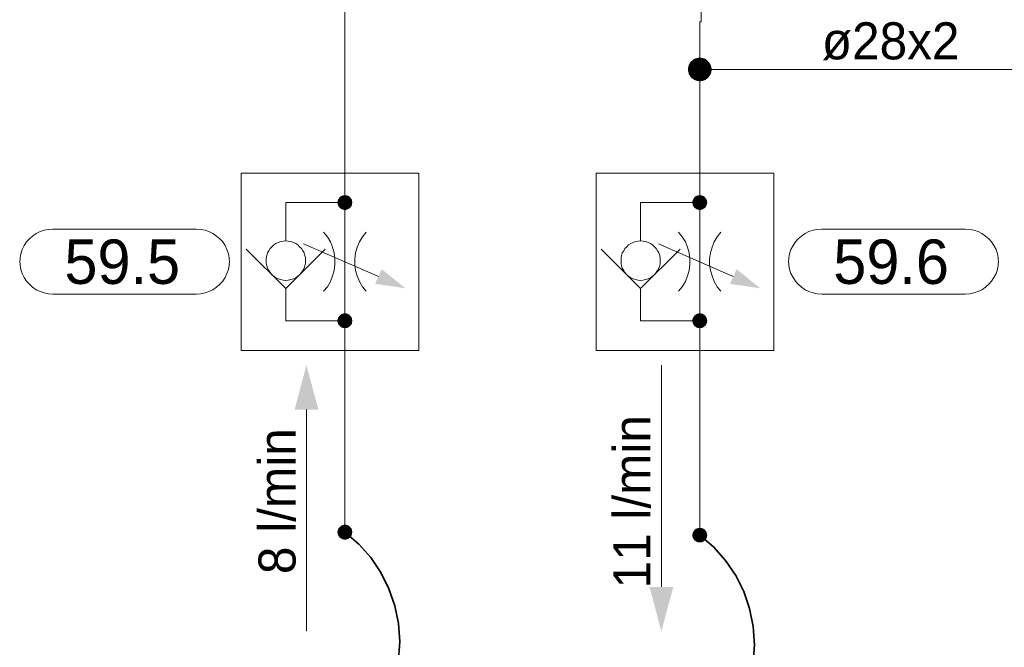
# Model space of a CAD drawing. Header units: millimetres. Extents: x 0 to 203, y 0 to 47.
# Tile 77 of 196: x 12.12 to 14.73, y 38.95 to 40.62. Entities that reach past the tile are written whole.
import ezdxf

# ---------------------------------------------------------------- set-up
doc = ezdxf.new("R2010")
doc.units = ezdxf.units.MM
for name, color, linetype in [('PDF_Geomertry', 7, 'Continuous'), ('PDF_Solid Fills', 7, 'Continuous'), ('PDF_Text', 7, 'Continuous')]:
    doc.layers.add(name, color=color, linetype=linetype)
doc.styles.add('PDF Arial', font='txt')

msp = doc.modelspace()

# ---------------------------------------------------------------- hatches: boundary and pattern name
at = {"layer": 'PDF_Solid Fills', "transparency": 33554559}
for points in [[(13.9243, 40.4882), (13.8951, 40.5007), (13.8974, 40.504)], [(13.9243, 40.4882), (13.8974, 40.504), (13.8993, 40.5076)], [(13.9243, 40.4882), (13.8993, 40.5076), (13.9021, 40.5104)], [(13.9243, 40.4882), (13.9021, 40.5104), (13.9057, 40.5132)], [(13.9243, 40.4882), (13.9057, 40.5132), (13.909, 40.516)], [(13.9243, 40.4882), (13.909, 40.516), (13.9126, 40.5174)], [(13.9243, 40.4882), (13.9126, 40.5174), (13.9168, 40.5187)], [(13.9243, 40.4882), (13.9168, 40.5187), (13.9201, 40.5193)], [(13.9243, 40.4882), (13.9201, 40.5193), (13.9243, 40.5201)], [(13.9243, 40.4882), (13.9243, 40.5201), (13.9285, 40.5193)], [(13.9243, 40.4882), (13.9285, 40.5193), (13.9326, 40.5187)], [(13.9243, 40.4882), (13.9326, 40.5187), (13.9368, 40.5174)], [(13.9243, 40.4882), (13.9368, 40.5174), (13.9404, 40.516)], [(13.9243, 40.4882), (13.9404, 40.516), (13.9438, 40.5132)], [(13.9243, 40.4882), (13.9438, 40.5132), (13.9465, 40.5104)], [(13.9243, 40.4882), (13.9465, 40.5104), (13.9493, 40.5076)], [(13.9243, 40.4882), (13.9493, 40.5076), (13.9515, 40.504)], [(13.9243, 40.4882), (13.9515, 40.504), (13.9535, 40.5007)], [(13.9243, 40.4882), (13.8932, 40.4924), (13.8946, 40.4965)], [(13.9243, 40.4882), (13.8932, 40.4882), (13.8932, 40.4924)], [(13.9243, 40.4882), (13.8932, 40.4846), (13.8932, 40.4882)], [(13.9243, 40.4882), (13.8946, 40.4804), (13.8932, 40.4846)], [(13.9243, 40.4882), (13.8946, 40.4965), (13.8951, 40.5007)], [(13.9243, 40.4882), (13.8951, 40.4763), (13.8946, 40.4804)], [(13.9243, 40.4882), (13.8974, 40.4729), (13.8951, 40.4763)], [(13.9243, 40.4882), (13.8993, 40.4693), (13.8974, 40.4729)], [(13.9243, 40.4882), (13.9021, 40.466), (13.8993, 40.4693)], [(13.9243, 40.4882), (13.9057, 40.4638), (13.9021, 40.466)], [(13.9243, 40.4882), (13.909, 40.461), (13.9057, 40.4638)], [(13.9243, 40.4882), (13.9126, 40.4596), (13.909, 40.461)], [(13.9243, 40.4882), (13.9168, 40.4582), (13.9126, 40.4596)], [(13.9243, 40.4882), (13.9201, 40.4576), (13.9168, 40.4582)], [(13.9243, 40.4882), (13.9243, 40.4568), (13.9201, 40.4576)], [(13.9243, 40.4882), (13.9535, 40.5007), (13.9549, 40.4965)], [(13.9243, 40.4882), (13.9549, 40.4965), (13.9557, 40.4924)], [(13.9243, 40.4882), (13.9557, 40.4924), (13.9562, 40.4882)], [(13.9243, 40.4882), (13.9285, 40.4576), (13.9243, 40.4568)], [(13.9243, 40.4882), (13.9326, 40.4582), (13.9285, 40.4576)], [(13.9243, 40.4882), (13.9368, 40.4596), (13.9326, 40.4582)], [(13.9243, 40.4882), (13.9404, 40.461), (13.9368, 40.4596)], [(13.9243, 40.4882), (13.9438, 40.4638), (13.9404, 40.461)], [(13.9243, 40.4882), (13.9465, 40.466), (13.9438, 40.4638)], [(13.9243, 40.4882), (13.9493, 40.4693), (13.9465, 40.466)], [(13.9243, 40.4882), (13.9515, 40.4729), (13.9493, 40.4693)], [(13.9243, 40.4882), (13.9535, 40.4763), (13.9515, 40.4729)], [(13.9243, 40.4882), (13.9549, 40.4804), (13.9535, 40.4763)], [(13.9243, 40.4882), (13.9557, 40.4846), (13.9549, 40.4804)], [(13.9243, 40.4882), (13.9562, 40.4882), (13.9557, 40.4846)], [(12.9812, 40.1346), (12.9618, 40.1374), (12.9626, 40.1401)], [(12.9812, 40.1346), (12.9618, 40.1346), (12.9618, 40.1374)], [(12.9812, 40.1346), (12.9626, 40.1401), (12.9632, 40.1424)], [(12.9812, 40.1346), (12.9632, 40.1424), (12.9646, 40.1443)], [(12.9812, 40.1346), (12.9646, 40.1443), (12.966, 40.1465)], [(12.9812, 40.1346), (12.966, 40.1465), (12.9674, 40.1485)], [(12.9812, 40.1346), (12.9674, 40.1485), (12.9696, 40.1507)], [(12.9812, 40.1346), (12.9696, 40.1507), (12.9715, 40.1521)], [(12.9812, 40.1346), (12.9715, 40.1521), (12.9743, 40.1526)], [(12.9812, 40.1346), (12.9743, 40.1526), (12.9765, 40.154)], [(12.9812, 40.1346), (12.9765, 40.154), (12.9793, 40.154)], [(12.9812, 40.1346), (12.9793, 40.154), (12.9812, 40.1549)], [(12.9812, 40.1346), (12.9812, 40.1549), (12.984, 40.154)], [(12.9812, 40.1346), (12.9868, 40.154), (12.989, 40.1526)], [(12.9812, 40.1346), (12.984, 40.154), (12.9868, 40.154)], [(12.9812, 40.1346), (12.989, 40.1526), (12.9918, 40.1521)], [(12.9812, 40.1346), (12.9918, 40.1521), (12.9937, 40.1507)], [(12.9812, 40.1346), (12.9937, 40.1507), (12.9951, 40.1485)], [(12.9812, 40.1346), (12.9951, 40.1485), (12.9974, 40.1465)], [(12.9812, 40.1346), (12.9974, 40.1465), (12.9987, 40.1443)], [(12.9812, 40.1346), (12.9987, 40.1443), (13.0001, 40.1424)], [(12.9812, 40.1346), (13.0001, 40.1424), (13.0007, 40.1401)], [(12.9812, 40.1346), (13.0007, 40.1401), (13.0007, 40.1374)], [(12.9812, 40.1346), (13.0007, 40.1374), (13.0015, 40.1346)], [(13.9243, 40.1346), (13.9049, 40.1374), (13.9057, 40.1401)], [(13.9243, 40.1346), (13.9049, 40.1346), (13.9049, 40.1374)], [(13.9243, 40.1346), (13.9057, 40.1401), (13.9062, 40.1424)], [(13.9243, 40.1346), (13.9062, 40.1424), (13.9076, 40.1443)], [(13.9243, 40.1346), (13.9076, 40.1443), (13.909, 40.1465)], [(13.9243, 40.1346), (13.909, 40.1465), (13.9104, 40.1485)], [(13.9243, 40.1346), (13.9104, 40.1485), (13.9126, 40.1507)], [(13.9243, 40.1346), (13.9126, 40.1507), (13.9146, 40.1521)], [(13.9243, 40.1346), (13.9146, 40.1521), (13.9168, 40.1526)], [(13.9243, 40.1346), (13.9168, 40.1526), (13.9196, 40.154)], [(13.9243, 40.1346), (13.9196, 40.154), (13.9224, 40.154)], [(13.9243, 40.1346), (13.9224, 40.154), (13.9243, 40.1549)], [(13.9243, 40.1346), (13.9243, 40.1549), (13.9271, 40.154)], [(13.9243, 40.1346), (13.9299, 40.154), (13.9321, 40.1526)], [(13.9243, 40.1346), (13.9271, 40.154), (13.9299, 40.154)], [(13.9243, 40.1346), (13.9321, 40.1526), (13.934, 40.1521)], [(13.9243, 40.1346), (13.934, 40.1521), (13.9368, 40.1507)], [(13.9243, 40.1346), (13.9368, 40.1507), (13.9382, 40.1485)], [(13.9243, 40.1346), (13.9382, 40.1485), (13.9404, 40.1465)], [(13.9243, 40.1346), (13.9404, 40.1465), (13.9418, 40.1443)], [(13.9243, 40.1346), (13.9418, 40.1443), (13.9424, 40.1424)], [(13.9243, 40.1346), (13.9424, 40.1424), (13.9438, 40.1401)], [(13.9243, 40.1346), (13.9438, 40.1401), (13.9438, 40.1374)], [(13.9243, 40.1346), (13.9438, 40.1374), (13.9446, 40.1346)], [(12.9812, 40.1346), (12.9618, 40.1326), (12.9618, 40.1346)], [(12.9812, 40.1346), (12.9626, 40.1299), (12.9618, 40.1326)], [(12.9812, 40.1346), (12.9632, 40.1271), (12.9626, 40.1299)], [(12.9812, 40.1346), (12.9646, 40.1249), (12.9632, 40.1271)], [(12.9812, 40.1346), (12.966, 40.1229), (12.9646, 40.1249)], [(12.9812, 40.1346), (12.9674, 40.1207), (12.966, 40.1229)], [(12.9812, 40.1346), (12.9696, 40.1193), (12.9674, 40.1207)], [(12.9812, 40.1346), (12.9715, 40.1179), (12.9696, 40.1193)], [(12.9812, 40.1346), (12.9743, 40.1165), (12.9715, 40.1179)], [(12.9812, 40.1346), (12.9765, 40.116), (12.9743, 40.1165)], [(12.9812, 40.1346), (12.9793, 40.1151), (12.9765, 40.116)], [(12.9812, 40.1346), (12.9812, 40.1151), (12.9793, 40.1151)], [(12.9812, 40.1346), (12.984, 40.1151), (12.9812, 40.1151)], [(12.9812, 40.1346), (12.9868, 40.116), (12.984, 40.1151)], [(12.9812, 40.1346), (12.989, 40.1165), (12.9868, 40.116)], [(12.9812, 40.1346), (12.9918, 40.1179), (12.989, 40.1165)], [(12.9812, 40.1346), (12.9937, 40.1193), (12.9918, 40.1179)], [(12.9812, 40.1346), (12.9951, 40.1207), (12.9937, 40.1193)], [(12.9812, 40.1346), (12.9974, 40.1229), (12.9951, 40.1207)], [(12.9812, 40.1346), (12.9987, 40.1249), (12.9974, 40.1229)], [(12.9812, 40.1346), (13.0001, 40.1271), (12.9987, 40.1249)], [(12.9812, 40.1346), (13.0007, 40.1299), (13.0001, 40.1271)], [(12.9812, 40.1346), (13.0007, 40.1326), (13.0007, 40.1299)], [(12.9812, 40.1346), (13.0015, 40.1346), (13.0007, 40.1326)], [(13.9243, 40.1346), (13.9049, 40.1326), (13.9049, 40.1346)], [(13.9243, 40.1346), (13.9057, 40.1299), (13.9049, 40.1326)], [(13.9243, 40.1346), (13.9062, 40.1271), (13.9057, 40.1299)], [(13.9243, 40.1346), (13.9076, 40.1249), (13.9062, 40.1271)], [(13.9243, 40.1346), (13.909, 40.1229), (13.9076, 40.1249)], [(13.9243, 40.1346), (13.9104, 40.1207), (13.909, 40.1229)], [(13.9243, 40.1346), (13.9126, 40.1193), (13.9104, 40.1207)], [(13.9243, 40.1346), (13.9146, 40.1179), (13.9126, 40.1193)], [(13.9243, 40.1346), (13.9168, 40.1165), (13.9146, 40.1179)], [(13.9243, 40.1346), (13.9196, 40.116), (13.9168, 40.1165)], [(13.9243, 40.1346), (13.9224, 40.1151), (13.9196, 40.116)], [(13.9243, 40.1346), (13.9243, 40.1151), (13.9224, 40.1151)], [(13.9243, 40.1346), (13.9271, 40.1151), (13.9243, 40.1151)], [(13.9243, 40.1346), (13.9299, 40.116), (13.9271, 40.1151)], [(13.9243, 40.1346), (13.9321, 40.1165), (13.9299, 40.116)], [(13.9243, 40.1346), (13.934, 40.1179), (13.9321, 40.1165)], [(13.9243, 40.1346), (13.9368, 40.1193), (13.934, 40.1179)], [(13.9243, 40.1346), (13.9382, 40.1207), (13.9368, 40.1193)], [(13.9243, 40.1346), (13.9404, 40.1229), (13.9382, 40.1207)], [(13.9243, 40.1346), (13.9418, 40.1249), (13.9404, 40.1229)], [(13.9243, 40.1346), (13.9424, 40.1271), (13.9418, 40.1249)], [(13.9243, 40.1346), (13.9438, 40.1299), (13.9424, 40.1271)], [(13.9243, 40.1346), (13.9438, 40.1326), (13.9438, 40.1299)], [(13.9243, 40.1346), (13.9446, 40.1346), (13.9438, 40.1326)], [(12.9812, 39.8207), (12.9618, 39.8229), (12.9626, 39.8257)], [(12.9812, 39.8207), (12.9618, 39.8207), (12.9618, 39.8229)], [(12.9812, 39.8207), (12.9626, 39.8257), (12.9632, 39.8276)], [(12.9812, 39.8207), (12.9632, 39.8276), (12.9646, 39.8304)], [(12.9812, 39.8207), (12.9646, 39.8304), (12.966, 39.8326)], [(12.9812, 39.8207), (12.966, 39.8326), (12.9674, 39.8346)], [(12.9812, 39.8207), (12.9674, 39.8346), (12.9696, 39.836)], [(12.9812, 39.8207), (12.9696, 39.836), (12.9715, 39.8374)], [(12.9812, 39.8207), (12.9715, 39.8374), (12.9743, 39.8388)], [(12.9812, 39.8207), (12.9743, 39.8388), (12.9765, 39.8396)], [(12.9812, 39.8207), (12.9765, 39.8396), (12.9793, 39.8401)], [(12.9812, 39.8207), (12.9793, 39.8401), (12.9812, 39.8401)], [(12.9812, 39.8207), (12.984, 39.8401), (12.9868, 39.8396)], [(12.9812, 39.8207), (12.9812, 39.8401), (12.984, 39.8401)], [(12.9812, 39.8207), (12.9868, 39.8396), (12.989, 39.8388)], [(12.9812, 39.8207), (12.989, 39.8388), (12.9918, 39.8374)], [(12.9812, 39.8207), (12.9918, 39.8374), (12.9937, 39.836)], [(12.9812, 39.8207), (12.9937, 39.836), (12.9951, 39.8346)], [(12.9812, 39.8207), (12.9951, 39.8346), (12.9974, 39.8326)], [(12.9812, 39.8207), (12.9974, 39.8326), (12.9987, 39.8304)], [(12.9812, 39.8207), (12.9987, 39.8304), (13.0001, 39.8276)], [(12.9812, 39.8207), (13.0001, 39.8276), (13.0007, 39.8257)], [(12.9812, 39.8207), (13.0007, 39.8257), (13.0007, 39.8229)], [(12.9812, 39.8207), (13.0007, 39.8229), (13.0015, 39.8207)], [(13.9243, 39.8207), (13.9049, 39.8229), (13.9057, 39.8257)], [(13.9243, 39.8207), (13.9049, 39.8207), (13.9049, 39.8229)], [(13.9243, 39.8207), (13.9057, 39.8257), (13.9062, 39.8276)], [(13.9243, 39.8207), (13.9062, 39.8276), (13.9076, 39.8304)], [(13.9243, 39.8207), (13.9076, 39.8304), (13.909, 39.8326)], [(13.9243, 39.8207), (13.909, 39.8326), (13.9104, 39.8346)], [(13.9243, 39.8207), (13.9104, 39.8346), (13.9126, 39.836)], [(13.9243, 39.8207), (13.9126, 39.836), (13.9146, 39.8374)], [(13.9243, 39.8207), (13.9146, 39.8374), (13.9168, 39.8388)], [(13.9243, 39.8207), (13.9168, 39.8388), (13.9196, 39.8396)], [(13.9243, 39.8207), (13.9196, 39.8396), (13.9224, 39.8401)], [(13.9243, 39.8207), (13.9224, 39.8401), (13.9243, 39.8401)], [(13.9243, 39.8207), (13.9271, 39.8401), (13.9299, 39.8396)], [(13.9243, 39.8207), (13.9243, 39.8401), (13.9271, 39.8401)], [(13.9243, 39.8207), (13.9299, 39.8396), (13.9321, 39.8388)], [(13.9243, 39.8207), (13.9321, 39.8388), (13.934, 39.8374)], [(13.9243, 39.8207), (13.934, 39.8374), (13.9368, 39.836)], [(13.9243, 39.8207), (13.9368, 39.836), (13.9382, 39.8346)], [(13.9243, 39.8207), (13.9382, 39.8346), (13.9404, 39.8326)], [(13.9243, 39.8207), (13.9404, 39.8326), (13.9418, 39.8304)], [(13.9243, 39.8207), (13.9418, 39.8304), (13.9424, 39.8276)], [(13.9243, 39.8207), (13.9424, 39.8276), (13.9438, 39.8257)], [(13.9243, 39.8207), (13.9438, 39.8257), (13.9438, 39.8229)], [(13.9243, 39.8207), (13.9438, 39.8229), (13.9446, 39.8207)], [(12.9812, 39.8207), (12.9618, 39.8179), (12.9618, 39.8207)], [(12.9812, 39.8207), (12.9626, 39.8151), (12.9618, 39.8179)], [(12.9812, 39.8207), (12.9632, 39.8132), (12.9626, 39.8151)], [(12.9812, 39.8207), (12.9646, 39.8104), (12.9632, 39.8132)], [(12.9812, 39.8207), (12.966, 39.8082), (12.9646, 39.8104)], [(12.9812, 39.8207), (12.9674, 39.8068), (12.966, 39.8082)], [(12.9812, 39.8207), (12.9696, 39.8049), (12.9674, 39.8068)], [(12.9812, 39.8207), (12.9715, 39.8035), (12.9696, 39.8049)], [(12.9812, 39.8207), (12.9743, 39.8021), (12.9715, 39.8035)], [(12.9812, 39.8207), (12.9765, 39.8013), (12.9743, 39.8021)], [(12.9812, 39.8207), (12.9793, 39.8013), (12.9765, 39.8013)], [(12.9812, 39.8207), (12.9812, 39.8007), (12.9793, 39.8013)], [(12.9812, 39.8207), (12.984, 39.8013), (12.9812, 39.8007)], [(12.9812, 39.8207), (12.9868, 39.8013), (12.984, 39.8013)], [(12.9812, 39.8207), (12.989, 39.8021), (12.9868, 39.8013)], [(12.9812, 39.8207), (12.9918, 39.8035), (12.989, 39.8021)], [(12.9812, 39.8207), (12.9937, 39.8049), (12.9918, 39.8035)], [(12.9812, 39.8207), (12.9951, 39.8068), (12.9937, 39.8049)], [(12.9812, 39.8207), (12.9974, 39.8082), (12.9951, 39.8068)], [(12.9812, 39.8207), (12.9987, 39.8104), (12.9974, 39.8082)], [(12.9812, 39.8207), (13.0001, 39.8132), (12.9987, 39.8104)], [(12.9812, 39.8207), (13.0007, 39.8151), (13.0001, 39.8132)], [(12.9812, 39.8207), (13.0007, 39.8179), (13.0007, 39.8151)], [(12.9812, 39.8207), (13.0015, 39.8207), (13.0007, 39.8179)], [(13.9243, 39.8207), (13.9049, 39.8179), (13.9049, 39.8207)], [(13.9243, 39.8207), (13.9057, 39.8151), (13.9049, 39.8179)], [(13.9243, 39.8207), (13.9062, 39.8132), (13.9057, 39.8151)], [(13.9243, 39.8207), (13.9076, 39.8104), (13.9062, 39.8132)], [(13.9243, 39.8207), (13.909, 39.8082), (13.9076, 39.8104)], [(13.9243, 39.8207), (13.9104, 39.8068), (13.909, 39.8082)], [(13.9243, 39.8207), (13.9126, 39.8049), (13.9104, 39.8068)], [(13.9243, 39.8207), (13.9146, 39.8035), (13.9126, 39.8049)], [(13.9243, 39.8207), (13.9168, 39.8021), (13.9146, 39.8035)], [(13.9243, 39.8207), (13.9196, 39.8013), (13.9168, 39.8021)], [(13.9243, 39.8207), (13.9224, 39.8013), (13.9196, 39.8013)], [(13.9243, 39.8207), (13.9243, 39.8007), (13.9224, 39.8013)], [(13.9243, 39.8207), (13.9271, 39.8013), (13.9243, 39.8007)], [(13.9243, 39.8207), (13.9299, 39.8013), (13.9271, 39.8013)], [(13.9243, 39.8207), (13.9321, 39.8021), (13.9299, 39.8013)], [(13.9243, 39.8207), (13.934, 39.8035), (13.9321, 39.8021)], [(13.9243, 39.8207), (13.9368, 39.8049), (13.934, 39.8035)], [(13.9243, 39.8207), (13.9382, 39.8068), (13.9368, 39.8049)], [(13.9243, 39.8207), (13.9404, 39.8082), (13.9382, 39.8068)], [(13.9243, 39.8207), (13.9418, 39.8104), (13.9404, 39.8082)], [(13.9243, 39.8207), (13.9424, 39.8132), (13.9418, 39.8104)], [(13.9243, 39.8207), (13.9438, 39.8151), (13.9424, 39.8132)], [(13.9243, 39.8207), (13.9438, 39.8179), (13.9438, 39.8151)], [(13.9243, 39.8207), (13.9446, 39.8207), (13.9438, 39.8179)], [(12.9812, 39.2582), (12.966, 39.2707), (12.9674, 39.2721)], [(12.9812, 39.2582), (12.9674, 39.2721), (12.9696, 39.2743)], [(12.9812, 39.2582), (12.9696, 39.2743), (12.9715, 39.2757)], [(12.9812, 39.2582), (12.9715, 39.2757), (12.9743, 39.2771)], [(12.9812, 39.2582), (12.9743, 39.2771), (12.9765, 39.2776)], [(12.9812, 39.2582), (12.9765, 39.2776), (12.9793, 39.2785)], [(12.9812, 39.2582), (12.9793, 39.2785), (12.9812, 39.2785)], [(12.9812, 39.2582), (12.984, 39.2785), (12.9868, 39.2776)], [(12.9812, 39.2582), (12.9812, 39.2785), (12.984, 39.2785)], [(12.9812, 39.2582), (12.9868, 39.2776), (12.989, 39.2771)], [(12.9812, 39.2582), (12.989, 39.2771), (12.9918, 39.2757)], [(12.9812, 39.2582), (12.9918, 39.2757), (12.9937, 39.2743)], [(12.9812, 39.2582), (12.9937, 39.2743), (12.9951, 39.2721)], [(12.9812, 39.2582), (12.9951, 39.2721), (12.9974, 39.2707)], [(12.9812, 39.2582), (12.9618, 39.261), (12.9626, 39.2638)], [(12.9812, 39.2582), (12.9618, 39.2582), (12.9618, 39.261)], [(12.9812, 39.2582), (12.9618, 39.2563), (12.9618, 39.2582)], [(12.9812, 39.2582), (12.9626, 39.2535), (12.9618, 39.2563)], [(12.9812, 39.2582), (12.9626, 39.2638), (12.9632, 39.266)], [(12.9812, 39.2582), (12.9632, 39.2513), (12.9626, 39.2535)], [(12.9812, 39.2582), (12.9632, 39.266), (12.9646, 39.2687)], [(12.9812, 39.2582), (12.9646, 39.2485), (12.9632, 39.2513)], [(12.9812, 39.2582), (12.9646, 39.2687), (12.966, 39.2707)], [(12.9812, 39.2582), (12.966, 39.2465), (12.9646, 39.2485)], [(12.9812, 39.2582), (12.9674, 39.2443), (12.966, 39.2465)], [(12.9812, 39.2582), (12.9696, 39.2429), (12.9674, 39.2443)], [(12.9812, 39.2582), (12.9715, 39.2415), (12.9696, 39.2429)], [(12.9812, 39.2582), (12.9743, 39.2401), (12.9715, 39.2415)], [(12.9812, 39.2582), (12.9765, 39.2396), (12.9743, 39.2401)], [(12.9812, 39.2582), (12.9793, 39.2388), (12.9765, 39.2396)], [(12.9812, 39.2582), (12.9812, 39.2388), (12.9793, 39.2388)], [(12.9812, 39.2582), (12.9974, 39.2707), (12.9987, 39.2687)], [(12.9812, 39.2582), (12.9987, 39.2687), (13.0001, 39.266)], [(12.9812, 39.2582), (13.0001, 39.266), (13.0007, 39.2638)], [(12.9812, 39.2582), (13.0007, 39.2638), (13.0007, 39.261)], [(12.9812, 39.2582), (13.0007, 39.261), (13.0015, 39.2582)], [(12.9812, 39.2582), (12.984, 39.2388), (12.9812, 39.2388)], [(12.9812, 39.2582), (12.9868, 39.2396), (12.984, 39.2388)], [(12.9812, 39.2582), (12.989, 39.2401), (12.9868, 39.2396)], [(12.9812, 39.2582), (12.9918, 39.2415), (12.989, 39.2401)], [(12.9812, 39.2582), (12.9937, 39.2429), (12.9918, 39.2415)], [(12.9812, 39.2582), (12.9951, 39.2443), (12.9937, 39.2429)], [(12.9812, 39.2582), (12.9974, 39.2465), (12.9951, 39.2443)], [(12.9812, 39.2582), (12.9987, 39.2485), (12.9974, 39.2465)], [(12.9812, 39.2582), (13.0001, 39.2513), (12.9987, 39.2485)], [(12.9812, 39.2582), (13.0007, 39.2535), (13.0001, 39.2513)], [(12.9812, 39.2582), (13.0007, 39.2563), (13.0007, 39.2535)], [(12.9812, 39.2582), (13.0015, 39.2582), (13.0007, 39.2563)], [(13.9243, 39.2507), (13.9049, 39.2535), (13.9057, 39.2554)], [(13.9243, 39.2507), (13.9049, 39.2507), (13.9049, 39.2535)], [(13.9243, 39.2507), (13.9049, 39.2479), (13.9049, 39.2507)], [(13.9243, 39.2507), (13.9057, 39.2457), (13.9049, 39.2479)], [(13.9243, 39.2507), (13.9057, 39.2554), (13.9062, 39.2582)], [(13.9243, 39.2507), (13.9062, 39.2429), (13.9057, 39.2457)], [(13.9243, 39.2507), (13.9062, 39.2582), (13.9076, 39.2604)], [(13.9243, 39.2507), (13.9076, 39.241), (13.9062, 39.2429)], [(13.9243, 39.2507), (13.9076, 39.2604), (13.909, 39.2624)], [(13.9243, 39.2507), (13.909, 39.2388), (13.9076, 39.241)], [(13.9243, 39.2507), (13.909, 39.2624), (13.9104, 39.2646)], [(13.9243, 39.2507), (13.9104, 39.2368), (13.909, 39.2388)], [(13.9243, 39.2507), (13.9104, 39.2646), (13.9126, 39.2665)], [(13.9243, 39.2507), (13.9126, 39.2354), (13.9104, 39.2368)], [(13.9243, 39.2507), (13.9126, 39.2665), (13.9146, 39.2679)], [(13.9243, 39.2507), (13.9146, 39.234), (13.9126, 39.2354)], [(13.9243, 39.2507), (13.9146, 39.2679), (13.9168, 39.2687)], [(13.9243, 39.2507), (13.9168, 39.2326), (13.9146, 39.234)], [(13.9243, 39.2507), (13.9168, 39.2687), (13.9196, 39.2693)], [(13.9243, 39.2507), (13.9196, 39.2318), (13.9168, 39.2326)], [(13.9243, 39.2507), (13.9196, 39.2693), (13.9224, 39.2701)], [(13.9243, 39.2507), (13.9224, 39.2313), (13.9196, 39.2318)], [(13.9243, 39.2507), (13.9224, 39.2701), (13.9243, 39.2701)], [(13.9243, 39.2507), (13.9243, 39.2313), (13.9224, 39.2313)], [(13.9243, 39.2507), (13.9271, 39.2701), (13.9299, 39.2693)], [(13.9243, 39.2507), (13.9243, 39.2701), (13.9271, 39.2701)], [(13.9243, 39.2507), (13.9299, 39.2693), (13.9321, 39.2687)], [(13.9243, 39.2507), (13.9321, 39.2687), (13.934, 39.2679)], [(13.9243, 39.2507), (13.934, 39.2679), (13.9368, 39.2665)], [(13.9243, 39.2507), (13.9368, 39.2665), (13.9382, 39.2646)], [(13.9243, 39.2507), (13.9382, 39.2646), (13.9404, 39.2624)], [(13.9243, 39.2507), (13.9404, 39.2624), (13.9418, 39.2604)], [(13.9243, 39.2507), (13.9418, 39.2604), (13.9424, 39.2582)], [(13.9243, 39.2507), (13.9424, 39.2582), (13.9438, 39.2554)], [(13.9243, 39.2507), (13.9438, 39.2554), (13.9438, 39.2535)], [(13.9243, 39.2507), (13.9438, 39.2535), (13.9446, 39.2507)], [(13.9243, 39.2507), (13.9271, 39.2313), (13.9243, 39.2313)], [(13.9243, 39.2507), (13.9299, 39.2318), (13.9271, 39.2313)], [(13.9243, 39.2507), (13.9321, 39.2326), (13.9299, 39.2318)], [(13.9243, 39.2507), (13.934, 39.234), (13.9321, 39.2326)], [(13.9243, 39.2507), (13.9368, 39.2354), (13.934, 39.234)], [(13.9243, 39.2507), (13.9382, 39.2368), (13.9368, 39.2354)], [(13.9243, 39.2507), (13.9404, 39.2388), (13.9382, 39.2368)], [(13.9243, 39.2507), (13.9418, 39.241), (13.9404, 39.2388)], [(13.9243, 39.2507), (13.9424, 39.2429), (13.9418, 39.241)], [(13.9243, 39.2507), (13.9438, 39.2457), (13.9424, 39.2429)], [(13.9243, 39.2507), (13.9438, 39.2479), (13.9438, 39.2457)], [(13.9243, 39.2507), (13.9446, 39.2507), (13.9438, 39.2479)]]:
    msp.add_hatch(color=256, dxfattribs=at).paths.add_polyline_path(points)

# ---------------------------------------------------------------- linework, layer by layer
at = {"layer": 'PDF_Geomertry', "lineweight": 15}
for points in [[(12.9812, 40.1346), (12.9812, 40.2132), (12.9812, 42.2804)], [(14.9501, 38.6026), (14.9501, 38.7757), (14.9501, 40.4882), (13.9243, 40.4882), (13.9243, 40.6146), (13.9285, 40.6146), (13.9285, 40.7049)], [(13.9243, 40.1346), (13.9243, 40.2132), (13.9243, 40.4882)], [(12.8243, 39.9063), (12.8243, 39.8757), (12.8243, 39.8207), (12.9812, 39.8207), (12.9812, 40.1346), (12.8243, 40.1346), (12.8243, 40.0326)], [(13.7674, 39.9063), (13.7674, 39.8757), (13.7674, 39.8207), (13.9243, 39.8207), (13.9243, 40.1346), (13.7674, 40.1346), (13.7674, 40.0326)], [(12.9251, 39.8993), (12.9349, 39.911), (12.9432, 39.9249), (12.9487, 39.9396), (12.9529, 39.954), (12.9549, 39.9701), (12.9549, 39.9854), (12.9529, 40.0007), (12.9487, 40.016), (12.9432, 40.0304), (12.9349, 40.0438), (12.9251, 40.0563)], [(13.0376, 40.0563), (13.0279, 40.0438), (13.0201, 40.0304), (13.014, 40.016), (13.0099, 40.0007), (13.0076, 39.9854), (13.0076, 39.9701), (13.0099, 39.954), (13.014, 39.9396), (13.0201, 39.9249), (13.0279, 39.911), (13.0376, 39.8993)], [(13.8682, 39.8993), (13.8779, 39.911), (13.8862, 39.9249), (13.8918, 39.9396), (13.896, 39.954), (13.8979, 39.9701), (13.8979, 39.9854), (13.896, 40.0007), (13.8918, 40.016), (13.8862, 40.0304), (13.8779, 40.0438), (13.8682, 40.0563)], [(13.9807, 40.0563), (13.971, 40.0438), (13.9632, 40.0304), (13.9571, 40.016), (13.9529, 40.0007), (13.9507, 39.9854), (13.9507, 39.9701), (13.9529, 39.954), (13.9571, 39.9396), (13.9632, 39.9249), (13.971, 39.911), (13.9807, 39.8993)], [(12.9293, 40.011), (12.8243, 39.9063), (12.7196, 40.011)], [(12.8715, 40.0249), (13.071, 39.9382)], [(13.8724, 40.011), (13.7674, 39.9063), (13.6626, 40.011)], [(13.8146, 40.0249), (14.0132, 39.9382)], [(12.9812, 39.2582), (12.9812, 39.7415), (12.9812, 39.8207)], [(13.9243, 39.8207), (13.9243, 39.7415), (13.9243, 39.2507)], [(13.8224, 39.7026), (13.8224, 39.1132)], [(12.8793, 38.9951), (12.8793, 39.5846)]]:
    msp.add_lwpolyline(points, dxfattribs=at)
at = {"layer": 'PDF_Geomertry', "lineweight": 0}
for points in [[(13.909, 40.4882), (13.909, 40.486), (13.909, 40.4846), (13.9099, 40.4826), (13.9112, 40.4804), (13.9118, 40.479), (13.9132, 40.4771), (13.9154, 40.4757), (13.9168, 40.4749), (13.9188, 40.4743), (13.9201, 40.4735), (13.9224, 40.4729), (13.9243, 40.4729), (13.9265, 40.4729), (13.9285, 40.4735), (13.9307, 40.4743), (13.9326, 40.4749), (13.934, 40.4757), (13.9354, 40.4771), (13.9368, 40.479), (13.9382, 40.4804), (13.939, 40.4826), (13.9396, 40.4846), (13.9404, 40.486), (13.9404, 40.4882), (13.9404, 40.4901), (13.9396, 40.4924), (13.939, 40.4943), (13.9382, 40.4965), (13.9368, 40.4979), (13.9354, 40.4993), (13.934, 40.5007), (13.9326, 40.5021), (13.9307, 40.5026), (13.9285, 40.5035), (13.9265, 40.504), (13.9243, 40.504), (13.9224, 40.504), (13.9201, 40.5035), (13.9188, 40.5026), (13.9168, 40.5021), (13.9154, 40.5007), (13.9132, 40.4993), (13.9118, 40.4979), (13.9112, 40.4965), (13.9099, 40.4943), (13.909, 40.4924), (13.909, 40.4901), (13.909, 40.4882)], [(12.9715, 40.1346), (12.9715, 40.1332), (12.9724, 40.1326), (12.9724, 40.1313), (12.9729, 40.1299), (12.9737, 40.129), (12.9743, 40.1276), (12.9757, 40.1271), (12.9765, 40.1263), (12.9779, 40.1257), (12.9793, 40.1257), (12.9807, 40.1249), (12.9812, 40.1249), (12.9826, 40.1249), (12.984, 40.1257), (12.9854, 40.1257), (12.9862, 40.1263), (12.9876, 40.1271), (12.9882, 40.1276), (12.9896, 40.129), (12.9904, 40.1299), (12.9904, 40.1313), (12.991, 40.1326), (12.991, 40.1332), (12.9918, 40.1346), (12.991, 40.136), (12.991, 40.1374), (12.9904, 40.1388), (12.9904, 40.1396), (12.9896, 40.141), (12.9882, 40.1415), (12.9876, 40.1424), (12.9862, 40.1429), (12.9854, 40.1437), (12.984, 40.1443), (12.9826, 40.1443), (12.9812, 40.1443), (12.9807, 40.1443), (12.9793, 40.1443), (12.9779, 40.1437), (12.9765, 40.1429), (12.9757, 40.1424), (12.9743, 40.1415), (12.9737, 40.141), (12.9729, 40.1396), (12.9724, 40.1388), (12.9724, 40.1374), (12.9715, 40.136), (12.9715, 40.1346)], [(13.9146, 40.1346), (13.9146, 40.1332), (13.9154, 40.1326), (13.9154, 40.1313), (13.916, 40.1299), (13.9168, 40.129), (13.9174, 40.1276), (13.9188, 40.1271), (13.9196, 40.1263), (13.921, 40.1257), (13.9224, 40.1257), (13.9229, 40.1249), (13.9243, 40.1249), (13.9257, 40.1249), (13.9271, 40.1257), (13.9285, 40.1257), (13.9293, 40.1263), (13.9307, 40.1271), (13.9312, 40.1276), (13.9326, 40.129), (13.9335, 40.1299), (13.9335, 40.1313), (13.934, 40.1326), (13.934, 40.1332), (13.934, 40.1346), (13.934, 40.136), (13.934, 40.1374), (13.9335, 40.1388), (13.9335, 40.1396), (13.9326, 40.141), (13.9312, 40.1415), (13.9307, 40.1424), (13.9293, 40.1429), (13.9285, 40.1437), (13.9271, 40.1443), (13.9257, 40.1443), (13.9243, 40.1443), (13.9229, 40.1443), (13.9224, 40.1443), (13.921, 40.1437), (13.9196, 40.1429), (13.9188, 40.1424), (13.9174, 40.1415), (13.9168, 40.141), (13.916, 40.1396), (13.9154, 40.1388), (13.9154, 40.1374), (13.9146, 40.136), (13.9146, 40.1346)], [(12.9715, 39.8207), (12.9715, 39.8193), (12.9724, 39.8179), (12.9724, 39.8165), (12.9729, 39.816), (12.9737, 39.8146), (12.9743, 39.8137), (12.9757, 39.8124), (12.9765, 39.8118), (12.9779, 39.8118), (12.9793, 39.811), (12.9807, 39.811), (12.9812, 39.8104), (12.9826, 39.811), (12.984, 39.811), (12.9854, 39.8118), (12.9862, 39.8118), (12.9876, 39.8124), (12.9882, 39.8137), (12.9896, 39.8146), (12.9904, 39.816), (12.9904, 39.8165), (12.991, 39.8179), (12.991, 39.8193), (12.9918, 39.8207), (12.991, 39.8215), (12.991, 39.8229), (12.9904, 39.8243), (12.9904, 39.8257), (12.9896, 39.8263), (12.9882, 39.8276), (12.9876, 39.8285), (12.9862, 39.829), (12.9854, 39.8299), (12.984, 39.8299), (12.9826, 39.8304), (12.9812, 39.8304), (12.9807, 39.8304), (12.9793, 39.8299), (12.9779, 39.8299), (12.9765, 39.829), (12.9757, 39.8285), (12.9743, 39.8276), (12.9737, 39.8263), (12.9729, 39.8257), (12.9724, 39.8243), (12.9724, 39.8229), (12.9715, 39.8215), (12.9715, 39.8207)], [(13.9146, 39.8207), (13.9146, 39.8193), (13.9154, 39.8179), (13.9154, 39.8165), (13.916, 39.816), (13.9168, 39.8146), (13.9174, 39.8137), (13.9188, 39.8124), (13.9196, 39.8118), (13.921, 39.8118), (13.9224, 39.811), (13.9229, 39.811), (13.9243, 39.8104), (13.9257, 39.811), (13.9271, 39.811), (13.9285, 39.8118), (13.9293, 39.8118), (13.9307, 39.8124), (13.9312, 39.8137), (13.9326, 39.8146), (13.9335, 39.816), (13.9335, 39.8165), (13.934, 39.8179), (13.934, 39.8193), (13.934, 39.8207), (13.934, 39.8215), (13.934, 39.8229), (13.9335, 39.8243), (13.9335, 39.8257), (13.9326, 39.8263), (13.9312, 39.8276), (13.9307, 39.8285), (13.9293, 39.829), (13.9285, 39.8299), (13.9271, 39.8299), (13.9257, 39.8304), (13.9243, 39.8304), (13.9229, 39.8304), (13.9224, 39.8299), (13.921, 39.8299), (13.9196, 39.829), (13.9188, 39.8285), (13.9174, 39.8276), (13.9168, 39.8263), (13.916, 39.8257), (13.9154, 39.8243), (13.9154, 39.8229), (13.9146, 39.8215), (13.9146, 39.8207)], [(12.9715, 39.2582), (12.9715, 39.2576), (12.9724, 39.2563), (12.9724, 39.2549), (12.9729, 39.2535), (12.9737, 39.2526), (12.9743, 39.2513), (12.9757, 39.2507), (12.9765, 39.2499), (12.9779, 39.2493), (12.9793, 39.2493), (12.9807, 39.2485), (12.9812, 39.2485), (12.9826, 39.2485), (12.984, 39.2493), (12.9854, 39.2493), (12.9862, 39.2499), (12.9876, 39.2507), (12.9882, 39.2513), (12.9896, 39.2526), (12.9904, 39.2535), (12.9904, 39.2549), (12.991, 39.2563), (12.991, 39.2576), (12.9918, 39.2582), (12.991, 39.2596), (12.991, 39.261), (12.9904, 39.2624), (12.9904, 39.2638), (12.9896, 39.2646), (12.9882, 39.2651), (12.9876, 39.2665), (12.9862, 39.2674), (12.9854, 39.2679), (12.984, 39.2679), (12.9826, 39.2687), (12.9812, 39.2687), (12.9807, 39.2687), (12.9793, 39.2679), (12.9779, 39.2679), (12.9765, 39.2674), (12.9757, 39.2665), (12.9743, 39.2651), (12.9737, 39.2646), (12.9729, 39.2638), (12.9724, 39.2624), (12.9724, 39.261), (12.9715, 39.2596), (12.9715, 39.2582)], [(13.9146, 39.2507), (13.9146, 39.2493), (13.9154, 39.2485), (13.9154, 39.2471), (13.916, 39.2457), (13.9168, 39.2451), (13.9174, 39.2437), (13.9188, 39.2429), (13.9196, 39.2424), (13.921, 39.2415), (13.9224, 39.2415), (13.9229, 39.241), (13.9243, 39.241), (13.9257, 39.241), (13.9271, 39.2415), (13.9285, 39.2415), (13.9293, 39.2424), (13.9307, 39.2429), (13.9312, 39.2437), (13.9326, 39.2451), (13.9335, 39.2457), (13.9335, 39.2471), (13.934, 39.2485), (13.934, 39.2493), (13.934, 39.2507), (13.934, 39.2521), (13.934, 39.2535), (13.9335, 39.2549), (13.9335, 39.2554), (13.9326, 39.2568), (13.9312, 39.2576), (13.9307, 39.2582), (13.9293, 39.259), (13.9285, 39.2596), (13.9271, 39.2604), (13.9257, 39.2604), (13.9243, 39.2604), (13.9229, 39.2604), (13.9224, 39.2604), (13.921, 39.2596), (13.9196, 39.259), (13.9188, 39.2582), (13.9174, 39.2576), (13.9168, 39.2568), (13.916, 39.2554), (13.9154, 39.2549), (13.9154, 39.2535), (13.9146, 39.2521), (13.9146, 39.2507)]]:
    msp.add_lwpolyline(points, close=True, dxfattribs=at)
at = {"layer": 'PDF_Geomertry', "lineweight": 15}
for points in [[(13.1779, 40.2132), (12.7062, 40.2132), (12.7062, 39.7415), (13.1779, 39.7415), (13.1779, 40.2132)], [(14.121, 40.2132), (13.6493, 40.2132), (13.6493, 39.7415), (14.121, 39.7415), (14.121, 40.2132)], [(12.5868, 40.0637), (12.5979, 40.0632), (12.6099, 40.061), (12.6201, 40.0576), (12.6307, 40.0521), (12.6404, 40.0457), (12.6493, 40.0382), (12.6571, 40.0299), (12.6632, 40.0201), (12.6682, 40.0096), (12.6724, 39.9985), (12.6743, 39.9874), (12.6751, 39.9757), (12.6751, 39.9799), (12.6743, 39.9679), (12.6724, 39.9568), (12.6682, 39.9457), (12.6632, 39.9354), (12.6571, 39.9257), (12.6493, 39.9174), (12.6404, 39.9096), (12.6307, 39.9026), (12.6201, 39.8979), (12.6099, 39.8943), (12.5979, 39.8924), (12.5868, 39.891), (12.2057, 39.891), (12.1938, 39.8924), (12.1826, 39.8943), (12.1715, 39.8979), (12.1612, 39.9026), (12.1515, 39.9096), (12.1432, 39.9174), (12.1354, 39.9257), (12.1293, 39.9354), (12.1237, 39.9457), (12.1201, 39.9568), (12.1182, 39.9679), (12.1174, 39.9799), (12.1174, 39.9757), (12.1182, 39.9874), (12.1201, 39.9985), (12.1237, 40.0096), (12.1293, 40.0201), (12.1354, 40.0299), (12.1432, 40.0382), (12.1515, 40.0457), (12.1612, 40.0521), (12.1715, 40.0576), (12.1826, 40.061), (12.1938, 40.0632), (12.2057, 40.0637), (12.5868, 40.0637)], [(14.6299, 40.0637), (14.6418, 40.0632), (14.6529, 40.061), (14.664, 40.0576), (14.6743, 40.0521), (14.6835, 40.0457), (14.6924, 40.0382), (14.7001, 40.0299), (14.7063, 40.0201), (14.7118, 40.0096), (14.7154, 39.9985), (14.7174, 39.9874), (14.7182, 39.9757), (14.7182, 39.9799), (14.7174, 39.9679), (14.7154, 39.9568), (14.7118, 39.9457), (14.7063, 39.9354), (14.7001, 39.9257), (14.6924, 39.9174), (14.6835, 39.9096), (14.6743, 39.9026), (14.664, 39.8979), (14.6529, 39.8943), (14.6418, 39.8924), (14.6299, 39.891), (14.2488, 39.891), (14.2368, 39.8924), (14.2257, 39.8943), (14.2146, 39.8979), (14.2043, 39.9026), (14.1951, 39.9096), (14.1863, 39.9174), (14.1785, 39.9257), (14.1724, 39.9354), (14.1668, 39.9457), (14.1632, 39.9568), (14.1612, 39.9679), (14.1604, 39.9799), (14.1604, 39.9757), (14.1612, 39.9874), (14.1632, 39.9985), (14.1668, 40.0096), (14.1724, 40.0201), (14.1785, 40.0299), (14.1863, 40.0382), (14.1951, 40.0457), (14.2043, 40.0521), (14.2146, 40.0576), (14.2257, 40.061), (14.2368, 40.0632), (14.2488, 40.0637), (14.6299, 40.0637)], [(12.8765, 39.9804), (12.8765, 39.9874), (12.8751, 39.9937), (12.8729, 40.0007), (12.8696, 40.0063), (12.866, 40.0124), (12.8612, 40.0174), (12.8562, 40.0221), (12.8507, 40.0257), (12.8446, 40.0285), (12.8382, 40.0313), (12.8312, 40.0318), (12.8243, 40.0326), (12.8174, 40.0318), (12.8113, 40.0313), (12.8043, 40.0285), (12.7979, 40.0257), (12.7924, 40.0221), (12.7876, 40.0174), (12.7826, 40.0124), (12.7793, 40.0063), (12.7757, 40.0007), (12.7737, 39.9937), (12.7724, 39.9874), (12.7724, 39.9804), (12.7724, 39.9735), (12.7737, 39.9665), (12.7757, 39.9604), (12.7793, 39.954), (12.7826, 39.9485), (12.7876, 39.9429), (12.7924, 39.9387), (12.7979, 39.9346), (12.8043, 39.9318), (12.8113, 39.9299), (12.8174, 39.9285), (12.8243, 39.9276), (12.8312, 39.9285), (12.8382, 39.9299), (12.8446, 39.9318), (12.8507, 39.9346), (12.8562, 39.9387), (12.8612, 39.9429), (12.866, 39.9485), (12.8696, 39.954), (12.8729, 39.9604), (12.8751, 39.9665), (12.8765, 39.9735), (12.8765, 39.9804)], [(13.8196, 39.9804), (13.8196, 39.9874), (13.8182, 39.9937), (13.816, 40.0007), (13.8126, 40.0063), (13.809, 40.0124), (13.8043, 40.0174), (13.7993, 40.0221), (13.7938, 40.0257), (13.7876, 40.0285), (13.7807, 40.0313), (13.7743, 40.0318), (13.7674, 40.0326), (13.7604, 40.0318), (13.7535, 40.0313), (13.7474, 40.0285), (13.741, 40.0257), (13.7354, 40.0221), (13.7307, 40.0174), (13.7257, 40.0124), (13.7224, 40.0063), (13.7187, 40.0007), (13.7168, 39.9937), (13.7154, 39.9874), (13.7154, 39.9804), (13.7154, 39.9735), (13.7168, 39.9665), (13.7187, 39.9604), (13.7224, 39.954), (13.7257, 39.9485), (13.7307, 39.9429), (13.7354, 39.9387), (13.741, 39.9346), (13.7474, 39.9318), (13.7535, 39.9299), (13.7604, 39.9285), (13.7674, 39.9276), (13.7743, 39.9285), (13.7807, 39.9299), (13.7876, 39.9318), (13.7938, 39.9346), (13.7993, 39.9387), (13.8043, 39.9429), (13.809, 39.9485), (13.8126, 39.954), (13.816, 39.9604), (13.8182, 39.9665), (13.8196, 39.9735), (13.8196, 39.9804)]]:
    msp.add_lwpolyline(points, close=True, dxfattribs=at)
at = {"layer": 'PDF_Geomertry', "lineweight": 35}
for points in [[(12.9812, 38.6771), (13.0182, 38.7082), (13.0501, 38.7443), (13.0771, 38.784), (13.0987, 38.8271), (13.114, 38.8729), (13.1237, 38.9201), (13.1271, 38.9679), (13.1237, 39.016), (13.114, 39.0632), (13.0987, 39.1082), (13.0771, 39.1513), (13.0501, 39.1915), (13.0182, 39.2271), (12.9812, 39.2582)], [(13.9243, 38.6693), (13.9613, 38.7007), (13.9932, 38.7368), (14.0201, 38.7763), (14.0418, 38.8193), (14.0571, 38.8646), (14.0668, 38.9118), (14.0701, 38.9596), (14.0668, 39.0082), (14.0571, 39.0554), (14.0418, 39.1007), (14.0201, 39.1437), (13.9932, 39.1832), (13.9613, 39.2193), (13.9243, 39.2507)]]:
    msp.add_lwpolyline(points, dxfattribs=at)
at = {"layer": 'PDF_Solid Fills', "transparency": 33554559}
for points in [[(13.0793, 39.9576), (13.0618, 39.9188), (13.0793, 39.9576), (13.1424, 39.9068)], [(14.0224, 39.9576), (14.0049, 39.9188), (14.0224, 39.9576), (14.0854, 39.9068)], [(12.8479, 39.5846), (12.9112, 39.5846), (12.8479, 39.5846), (12.8793, 39.7026)], [(13.8543, 39.1132), (13.791, 39.1132), (13.8543, 39.1132), (13.8224, 38.9951)]]:
    msp.add_solid(points, dxfattribs=at)

# ---------------------------------------------------------------- texts
at = {"layer": 'PDF_Text', "attachment_point": 7, "style": 'PDF Arial'}
for s, insert, char_height in [('ø28x2', (14.2488, 40.5126), 0.09843), ('59.5', (12.2362, 39.9167), 0.11811), ('59.6', (14.2793, 39.9167), 0.11811)]:
    msp.add_mtext(s, dxfattribs=dict(at, insert=insert, char_height=char_height))
at = {"layer": 'PDF_Text', "char_height": 0.09843, "attachment_point": 7, "rotation": 90, "style": 'PDF Arial'}
for s, insert in [('11 l/min', (13.7949, 39.109)), ('8 l/min', (12.8518, 39.1471))]:
    msp.add_mtext(s, dxfattribs=dict(at, insert=insert))

doc.saveas('drawing.dxf')
